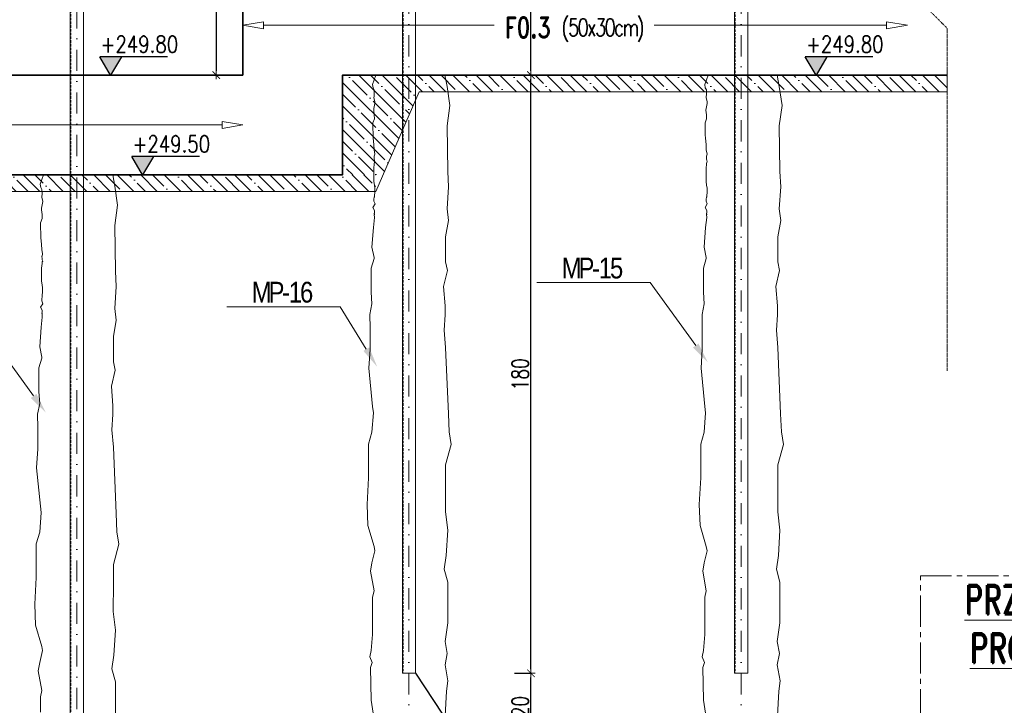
# Model space of a CAD drawing. Header units: millimetres. Extents: x -8 to 14965326, y -810 to 11054951.
# Tile 62 of 72: x 7508329 to 7508625, y 5558090 to 5558297. Entities that reach past the tile are written whole.
import ezdxf
from ezdxf import colors
from ezdxf.entities.mleader import LeaderData, LeaderLine
from ezdxf.enums import TextEntityAlignment as Align
from ezdxf.math import Vec2, Vec3

# ---------------------------------------------------------------- set-up
doc = ezdxf.new("R2010")
doc.units = ezdxf.units.MM
doc.header["$LTSCALE"] = 0.5
doc.header["$MEASUREMENT"] = 0
for name, pattern in [('CENTER2', [1.125, 0.75, -0.125, 0.125, -0.125]), ('HIDDEN', [9.525, 6.35, -3.175]), ('KRESKAKROPKA', [25.4, 12.7, -6.35, 0, -6.35]), ('KRESKOWA', [0.75, 0.5, -0.25])]:
    doc.linetypes.add(name, pattern=pattern)
doc.layers.get('0').update_dxf_attribs({"linetype": 'CONTINUOUS', "lineweight": 13})
doc.layers.get('Defpoints').update_dxf_attribs({"linetype": 'CONTINUOUS'})
for name, color, linetype, lineweight in [('A_05-widok proj', 250, 'CONTINUOUS', 18), ('K_Belki - widok', 3, 'CONTINUOUS', 15), ('K_Fundamenty - przekrój', 40, 'CONTINUOUS', 35), ('K_Kreskowanie', 253, 'CONTINUOUS', 5), ('K_Opis', 7, 'CONTINUOUS', 9), ('K_Osie - przerywana', 8, 'KRESKAKROPKA', 9), ('K_Schody - widok', 60, 'CONTINUOUS', 15), ('tkd_obszary_wykazu', 14, 'CENTER2', 9), ('tkd_otwory', 1, 'CONTINUOUS', 9), ('tkd_otwory_obrys', 1, 'CONTINUOUS', 20), ('tkd_stal_przerywane', 5, 'KRESKOWA', 5), ('tkd_stal_widok', 51, 'CONTINUOUS', 15), ('tkd_urwania', 252, 'KRESKOWA', 9), ('tkd_wym', 1, 'CONTINUOUS', 5)]:
    doc.layers.add(name, color=color, linetype=linetype, lineweight=lineweight)
for name, color, linetype in [('tkd_koty', 1, 'CONTINUOUS'), ('tkd_stal_opis', 33, 'CONTINUOUS'), ('tkd_tekad_konfig', 111, 'CONTINUOUS')]:
    doc.layers.add(name, color=color, linetype=linetype)
doc.styles.add('___K_OPIS_ROMAND', font='romand.shx', dxfattribs={"width": 0.75})
doc.styles.add('_ARKONA_TABELKA', font='ARIALN.TTF')
doc.styles.add('NEW', font='swiss.ttf', dxfattribs={"height": 0.3})
doc.styles.add('TKD_1TXT', font='simplex.shx', dxfattribs={"width": 0.75, "height": 0.25})
doc.styles.add('TKD_2TXT', font='romand.shx', dxfattribs={"width": 0.75, "height": 0.25})
doc.styles.add('tkd_txt0', font='simplex.shx', dxfattribs={"width": 0.75})
doc.styles.add('TXT25', font='simplex.shx', dxfattribs={"width": 0.8})
doc.dimstyles.new('K - Opis elementów', dxfattribs={"dimtxt": 12.5, "dimasz": 10, "dimexe": 10, "dimexo": 50, "dimgap": 2, "dimtad": 0, "dimdec": 1, "dimrnd": 0.05, "dimzin": 9, "dimdsep": 46, "dimtxsty": '___K_OPIS_ROMAND', "dimblk1": 'CLOSEDBLANK', "dimblk2": 'CLOSEDBLANK', "dimsah": 1, "dimcen": 0, "dimdle": 10, "dimse1": 1, "dimse2": 1, "dimclrd": 1, "dimclre": 256, "dimclrt": 50, "dimazin": 2, "dimtm": 1e-09, "dimtfac": 1, "dimtdec": 1, "dimtmove": 1, "dimatfit": 3, "dimfxl": 1, "dimtolj": 1, "dimtzin": 0, "dimlwd": -1, "dimarcsym": 0})
doc.dimstyles.new('tkd_1-25cm[cm]', dxfattribs={"dimtxt": 5, "dimasz": 1.25, "dimexe": 0, "dimexo": 5, "dimgap": 0.75, "dimtad": 1, "dimdec": 1, "dimrnd": 0.5, "dimdsep": 46, "dimtxsty": 'tkd_txt0', "dimblk": 'tkd_dim_arrow', "dimcen": 0, "dimclrd": 1, "dimclrt": 7, "dimadec": 0, "dimazin": 0, "dimtfac": 1.666667, "dimtdec": 1, "dimtix": 1, "dimtmove": 1, "dimatfit": 3, "dimldrblk": 'K2', "dimfxl": 5, "dimfxlon": 1, "dimtvp": 0.02, "dimtolj": 1, "dimtzin": 0, "dimarcsym": 0})

# ---------------------------------------------------------------- blocks, each defined once
blk = doc.blocks.new('C')
at = {"layer": 'tkd_stal_przerywane', "linetype": 'KRESKOWA', "ltscale": 3}
blk.add_lwpolyline([(-1.8, -20), (-1.8, -315)], dxfattribs=at)
at = {"layer": 'tkd_stal_widok'}
blk.add_lwpolyline([(2, -20), (2, -315), (-2, -315), (-2, -20)], close=True, dxfattribs=at)
blk = doc.blocks.new('tkd_dim_arrow')
for p, q in [((-1, 0), (1, 0)), ((0, -1), (0, 1))]:
    blk.add_line(p, q)
at = {"const_width": 0.2}
blk.add_lwpolyline([(-0.9, -0.9), (0.9, 0.9)], dxfattribs=at)
blk = doc.blocks.new('*D491')
at = {"layer": 'Defpoints', "color": 0, "transparency": 16777216}
for p in [(7508396.27, 5558279.9), (7508231.27, 5558239.9), (7508396.27, 5558007.28)]:
    blk.add_point(p, dxfattribs=at)
at = {"layer": 'tkd_wym', "color": 0, "lineweight": -2, "transparency": 16777216}
for p, q in [((7508231.27, 5558012.28), (7508231.27, 5558007.28)), ((7508396.27, 5558012.28), (7508396.27, 5558007.28))]:
    blk.add_line(p, q, dxfattribs=at)
at = {"layer": 'tkd_wym', "color": 1, "lineweight": -2, "transparency": 16777216}
blk.add_line((7508232.52, 5558007.28), (7508395.02, 5558007.28), dxfattribs=at)
at = {"layer": 'tkd_wym', "color": 1, "lineweight": -2, "transparency": 16777216, "xscale": 1.25, "yscale": 1.25, "zscale": 1.25, "rotation": 180}
blk.add_blockref('tkd_dim_arrow', (7508231.27, 5558007.28), dxfattribs=at)
at = {"layer": 'tkd_wym', "color": 1, "lineweight": -2, "transparency": 16777216, "xscale": 1.25, "yscale": 1.25, "zscale": 1.25}
blk.add_blockref('tkd_dim_arrow', (7508396.27, 5558007.28), dxfattribs=at)
at = {"layer": 'tkd_wym', "color": 7, "transparency": 16777216, "insert": (7508313.77, 5558010.53), "char_height": 5, "attachment_point": 5, "style": 'tkd_txt0'}
blk.add_mtext('\\A1;165', dxfattribs=at)
blk = doc.blocks.new('tkd_opis_słupa')
at = {"color": 2, "style": 'TKD_2TXT', "width": 0.75}
blk.add_attdef('NAZWA', text='', height=0.3, dxfattribs=at).set_placement((0.0122, 0.0982), align=Align.CENTER)
at = {"color": 7, "style": 'TKD_1TXT', "width": 0.75, "flags": 1}
for tag in ['ZBROJENIE', 'UWAGI1', 'UWAGI2', 'BETON', 'RZEDNE']:
    blk.add_attdef(tag, text='', height=0.25, dxfattribs=at).set_placement((0.0122, -0.3452), align=Align.CENTER)
at = {"color": 7, "style": 'TKD_1TXT', "width": 0.75}
blk.add_attdef('50X50', text='', height=0.25, dxfattribs=at).set_placement((0.0122, -0.3452), align=Align.CENTER)
blk = doc.blocks.new('K2')
at = {"layer": 'K_Kreskowanie'}
h = blk.add_hatch(color=256, dxfattribs=at)
h.paths.add_polyline_path([(-290, 548), (-20, 548), (-20, 312.04), (-20, 312.04), (-20, 312.04), (-20, 20), (-290, 20), (-290, 40), (-310, 40), (-310, 20), (-310, 0), (0, 0), (0, 568), (-310, 568), (-529, 568), (-529, 463), (-493, 463), (-493, 350.5), (-493, 350.5), (-513, 350.5), (-513, 350.5), (-529, 350.5), (-529, 330.5), (-493, 330.5), (-493, 218), (-493, 218), (-513, 218), (-529, 218), (-529, 198), (-493, 198), (-493, 198), (-475, 198), (-466.7, 198), (-466.7, 218), (-475, 218), (-475, 218), (-475, 463), (-310, 463), (-310, 218), (-348.7, 218), (-348.7, 198), (-310, 198), (-310, 154), (-290, 154)])
h.paths.add_polyline_path([(-509, 548), (-509, 483), (-310, 483), (-310, 548)], flags=16)
for points in [[(-513, 350.5), (-497, 354.5), (-493, 463), (-493, 350.5)], [(-475, 463), (-343, 430), (-310, 218), (-310, 463)], [(-513, 218), (-497, 222), (-493, 330.5), (-493, 218)]]:
    blk.add_hatch(color=256, dxfattribs=at).paths.add_polyline_path(points)
at = {"layer": 'K_Belki - widok'}
for p, q in [((-529, 350.5), (-529, 463)), ((-513, 350.5), (-513, 463)), ((-529, 218), (-529, 330.5)), ((-513, 218), (-513, 330.5)), ((-348.7, 198), (-466.7, 198))]:
    blk.add_line(p, q, dxfattribs=at)
for points in [[(-310, 154.04), (-310, 40.04)], [(-290, 40.04), (-290, 154.04)]]:
    blk.add_lwpolyline(points, dxfattribs=at)
at = {"layer": 'K_Opis', "linetype": 'Continuous'}
for points in [[(-529, 330.5), (-493, 330.5), (-493, 218), (-529, 218), (-529, 198), (-493, 198), (-493, 198), (-475, 198), (-475, 198), (-475, 198), (-475, 198), (-466.7, 198), (-466.7, 218), (-475, 218), (-475, 463), (-310, 463), (-310, 218), (-348.7, 218), (-348.7, 198), (-310, 198), (-310, 154), (-290, 154), (-290, 548), (-20, 548), (-20, 20), (-290, 20), (-290, 40), (-310, 40), (-310, 20), (-310, 20), (-310, 0), (0, 0), (0, 568), (-310, 568), (-529, 568), (-529, 463), (-493, 463), (-493, 350.5), (-529, 350.5), (-529, 330.5)], [(-310, 483), (-310, 548), (-509, 548), (-509, 483), (-310, 483)]]:
    blk.add_lwpolyline(points, dxfattribs=at)
at = {"layer": 'K_Opis', "linetype": 'HIDDEN'}
for points in [[(-529, 330.5), (-493, 330.5), (-493, 218), (-529, 218), (-529, 198), (-493, 198), (-493, 198), (-475, 198), (-475, 198), (-475, 198), (-475, 198), (-466.7, 198), (-466.7, 218), (-475, 218), (-475, 463), (-310, 463), (-310, 218), (-348.7, 218), (-348.7, 198), (-310, 198), (-310, 154), (-290, 154), (-290, 548), (-20, 548), (-20, 20), (-290, 20), (-290, 40), (-310, 40), (-310, 20), (-310, 20), (-310, 0), (0, 0), (0, 568), (-310, 568), (-529, 568), (-529, 463), (-493, 463), (-493, 350.5), (-529, 350.5), (-529, 330.5)], [(-310, 483), (-310, 548), (-509, 548), (-509, 483), (-310, 483)]]:
    blk.add_lwpolyline(points, dxfattribs=at)
at = {"layer": 'K_Schody - widok'}
for p, q in [((-20, 396.04), (-290, 396.04)), ((-224, 172.04), (-224, 396.04)), ((-163, 172.04), (-163, 396.04)), ((-147, 396.04), (-147, 257.33)), ((-85, 284.04), (-85, 396.04)), ((-85, 396.04), (-69.66, 373.49)), ((-158, 172.04), (-158, 391.04)), ((-152, 391.04), (-158, 391.04)), ((-152, 391.04), (-152, 200.04)), ((-290, 368.04), (-163, 368.04)), ((-20, 368.04), (-147, 368.04)), ((-290, 340.04), (-163, 340.04)), ((-20, 340.04), (-147, 340.04)), ((-290, 312.04), (-163, 312.04)), ((-20, 312.04), (-152, 255.18)), ((-20, 312.04), (-147, 312.04)), ((-20, 306.6), (-152, 249.74)), ((-290, 284.04), (-163, 284.04)), ((-85, 284.04), (-147, 284.04)), ((-20, 284.04), (-72.36, 284.04)), ((-85, 278.6), (-85, 200.04)), ((-85, 278.6), (-69.66, 256.04)), ((-85, 278.6), (-85, 200.04)), ((-85, 278.6), (-69.66, 256.04)), ((-290, 256.04), (-163, 256.04)), ((-20, 256.04), (-137.36, 256.04)), ((-147, 251.89), (-147, 200.04)), ((-290, 228.04), (-163, 228.04)), ((-20, 228.04), (-147, 228.04)), ((-290, 200.04), (-163, 200.04)), ((-20, 200.04), (-147, 200.04)), ((-239.34, 194.6), (-224, 172.04)), ((-239.34, 194.6), (-224, 172.04)), ((-158, 172.04), (-290, 172.04))]:
    blk.add_line(p, q, dxfattribs=at)
blk.add_lwpolyline([(-152, 249.74), (-152, 200.04), (-147, 200.04)], dxfattribs=at)
at = {"layer": 'tkd_otwory'}
for points in [[(-513, 350.5), (-497, 354.5), (-493, 463), (-493, 350.5)], [(-475, 463), (-343, 430), (-310, 218), (-310, 463)], [(-513, 218), (-497, 222), (-493, 330.5), (-493, 218)]]:
    blk.add_lwpolyline(points, close=True, dxfattribs=at)
at = {"layer": 'tkd_otwory_obrys'}
for points in [[(-513, 350.5), (-513, 463), (-493, 463), (-493, 350.5)], [(-475, 463), (-310, 463), (-310, 218), (-475, 218)], [(-513, 218), (-493, 218), (-493, 330.5), (-513, 330.5)]]:
    blk.add_lwpolyline(points, close=True, dxfattribs=at)
at = {"layer": 'K_Opis'}
ref = blk.add_blockref('tkd_opis_słupa', (-157.16, 84.45), dxfattribs=dict(at, xscale=-100, yscale=100, zscale=100, rotation=180))
ref.add_attrib('NAZWA', 'K2', dxfattribs={"layer": '0', "color": 2, "height": 30, "style": 'TKD_2TXT', "width": 0.75}).set_placement((-155.94, 44.63), align=Align.CENTER)
ref.add_attrib('50X50', 'kl. schodowa', dxfattribs={"layer": '0', "color": 7, "height": 25, "style": 'TKD_1TXT', "width": 0.75}).set_placement((-155.94, 93.97), align=Align.CENTER)
at = {"layer": 'K_Schody - widok', "style": 'NEW', "width": 0.7}
for s, p in [('8X17.0', (-229.08, 262.62, 0)), ('28', (-202.9, 279.37, 0)), ('8X17.0', (-90.08, 205.23, 0)), ('28', (-63.9, 221.98, 0))]:
    blk.add_text(s, height=16.822, rotation=90, dxfattribs=at).set_placement(p)
blk = doc.blocks.new('*D492')
at = {"layer": 'Defpoints', "color": 0, "transparency": 16777216}
for p in [(7508396.27, 5558279.9), (7508436.27, 5558249.9), (7508436.27, 5558007.28)]:
    blk.add_point(p, dxfattribs=at)
at = {"layer": 'tkd_wym', "color": 0, "lineweight": -2, "transparency": 16777216}
for p, q in [((7508396.27, 5558012.28), (7508396.27, 5558007.28)), ((7508436.27, 5558012.28), (7508436.27, 5558007.28))]:
    blk.add_line(p, q, dxfattribs=at)
at = {"layer": 'tkd_wym', "color": 1, "lineweight": -2, "transparency": 16777216}
blk.add_line((7508397.52, 5558007.28), (7508435.02, 5558007.28), dxfattribs=at)
at = {"layer": 'tkd_wym', "color": 1, "lineweight": -2, "transparency": 16777216, "xscale": 1.25, "yscale": 1.25, "zscale": 1.25, "rotation": 180}
blk.add_blockref('tkd_dim_arrow', (7508396.27, 5558007.28), dxfattribs=at)
at = {"layer": 'tkd_wym', "color": 1, "lineweight": -2, "transparency": 16777216, "xscale": 1.25, "yscale": 1.25, "zscale": 1.25}
blk.add_blockref('tkd_dim_arrow', (7508436.27, 5558007.28), dxfattribs=at)
at = {"layer": 'tkd_wym', "color": 7, "transparency": 16777216, "insert": (7508416.27, 5558010.53), "char_height": 5, "attachment_point": 5, "style": 'tkd_txt0'}
blk.add_mtext('\\A1;40', dxfattribs=at)
blk = doc.blocks.new('*D493')
at = {"layer": 'Defpoints', "color": 0, "transparency": 16777216}
for p in [(7508596.27, 5558309.9), (7508436.27, 5558249.9), (7508596.27, 5558007.28)]:
    blk.add_point(p, dxfattribs=at)
at = {"layer": 'tkd_wym', "color": 0, "lineweight": -2, "transparency": 16777216}
for p, q in [((7508436.27, 5558012.28), (7508436.27, 5558007.28)), ((7508596.27, 5558012.28), (7508596.27, 5558007.28))]:
    blk.add_line(p, q, dxfattribs=at)
at = {"layer": 'tkd_wym', "color": 1, "lineweight": -2, "transparency": 16777216}
blk.add_line((7508437.52, 5558007.28), (7508595.02, 5558007.28), dxfattribs=at)
at = {"layer": 'tkd_wym', "color": 1, "lineweight": -2, "transparency": 16777216, "xscale": 1.25, "yscale": 1.25, "zscale": 1.25, "rotation": 180}
blk.add_blockref('tkd_dim_arrow', (7508436.27, 5558007.28), dxfattribs=at)
at = {"layer": 'tkd_wym', "color": 1, "lineweight": -2, "transparency": 16777216, "xscale": 1.25, "yscale": 1.25, "zscale": 1.25}
blk.add_blockref('tkd_dim_arrow', (7508596.27, 5558007.28), dxfattribs=at)
at = {"layer": 'tkd_wym', "color": 7, "transparency": 16777216, "insert": (7508516.27, 5558010.53), "char_height": 5, "attachment_point": 5, "style": 'tkd_txt0'}
blk.add_mtext('\\A1;160', dxfattribs=at)
blk = doc.blocks.new('*D503')
at = {"layer": 'Defpoints', "color": 0, "transparency": 16777216}
for p in [(7508448.27, 5558099.9), (7508482.99, 5558099.9), (7508456.27, 5558079.9)]:
    blk.add_point(p, dxfattribs=at)
at = {"layer": 'tkd_wym', "color": 0, "lineweight": -2, "transparency": 16777216}
for p, q in [((7508477.99, 5558099.9), (7508482.99, 5558099.9)), ((7508477.99, 5558079.9), (7508482.99, 5558079.9))]:
    blk.add_line(p, q, dxfattribs=at)
at = {"layer": 'tkd_wym', "color": 1, "lineweight": -2, "transparency": 16777216}
blk.add_line((7508482.99, 5558081.15), (7508482.99, 5558098.65), dxfattribs=at)
at = {"layer": 'tkd_wym', "color": 1, "lineweight": -2, "transparency": 16777216, "xscale": 1.25, "yscale": 1.25, "zscale": 1.25}
for p, rotation in [((7508482.99, 5558099.9), 90), ((7508482.99, 5558079.9), 270)]:
    blk.add_blockref('tkd_dim_arrow', p, dxfattribs=dict(at, rotation=rotation))
at = {"layer": 'tkd_wym', "color": 7, "transparency": 16777216, "insert": (7508479.74, 5558089.9), "char_height": 5, "attachment_point": 5, "rotation": 90, "style": 'tkd_txt0'}
blk.add_mtext('\\A1;20', dxfattribs=at)
blk = doc.blocks.new('*D504')
at = {"layer": 'Defpoints', "color": 0, "transparency": 16777216}
for p in [(7508456.27, 5558279.9), (7508482.99, 5558279.9), (7508448.27, 5558099.9)]:
    blk.add_point(p, dxfattribs=at)
at = {"layer": 'tkd_wym', "color": 0, "lineweight": -2, "transparency": 16777216}
for p, q in [((7508477.99, 5558279.9), (7508482.99, 5558279.9)), ((7508477.99, 5558099.9), (7508482.99, 5558099.9))]:
    blk.add_line(p, q, dxfattribs=at)
at = {"layer": 'tkd_wym', "color": 1, "lineweight": -2, "transparency": 16777216}
blk.add_line((7508482.99, 5558101.15), (7508482.99, 5558278.65), dxfattribs=at)
at = {"layer": 'tkd_wym', "color": 1, "lineweight": -2, "transparency": 16777216, "xscale": 1.25, "yscale": 1.25, "zscale": 1.25}
for p, rotation in [((7508482.99, 5558279.9), 90), ((7508482.99, 5558099.9), 270)]:
    blk.add_blockref('tkd_dim_arrow', p, dxfattribs=dict(at, rotation=rotation))
at = {"layer": 'tkd_wym', "color": 7, "transparency": 16777216, "insert": (7508479.74, 5558189.9), "char_height": 5, "attachment_point": 5, "rotation": 90, "style": 'tkd_txt0'}
blk.add_mtext('\\A1;180', dxfattribs=at)
blk = doc.blocks.new('*D505')
at = {"layer": 'Defpoints', "color": 0, "transparency": 16777216}
for p in [(7508448.27, 5558309.9), (7508482.99, 5558309.9), (7508456.27, 5558279.9)]:
    blk.add_point(p, dxfattribs=at)
at = {"layer": 'tkd_wym', "color": 0, "lineweight": -2, "transparency": 16777216}
for p, q in [((7508477.99, 5558309.9), (7508482.99, 5558309.9)), ((7508477.99, 5558279.9), (7508482.99, 5558279.9))]:
    blk.add_line(p, q, dxfattribs=at)
at = {"layer": 'tkd_wym', "color": 1, "lineweight": -2, "transparency": 16777216}
blk.add_line((7508482.99, 5558281.15), (7508482.99, 5558308.65), dxfattribs=at)
at = {"layer": 'tkd_wym', "color": 1, "lineweight": -2, "transparency": 16777216, "xscale": 1.25, "yscale": 1.25, "zscale": 1.25}
for p, rotation in [((7508482.99, 5558309.9), 90), ((7508482.99, 5558279.9), 270)]:
    blk.add_blockref('tkd_dim_arrow', p, dxfattribs=dict(at, rotation=rotation))
at = {"layer": 'tkd_wym', "color": 7, "transparency": 16777216, "insert": (7508479.74, 5558302.75), "char_height": 5, "attachment_point": 5, "rotation": 90, "style": 'tkd_txt0'}
blk.add_mtext('\\A1;30', dxfattribs=at)
blk = doc.blocks.new('tkd_kota1')
at = {"layer": 'K_Kreskowanie'}
blk.add_hatch(color=256, dxfattribs=at).paths.add_polyline_path([(0, 0), (0.13, 0.221), (-0.13, 0.221)])
for p, q in [((0.684, 0.221), (-0.13, 0.221)), ((0, 0), (-0.13, 0.221)), ((0.13, 0.221), (0, 0))]:
    blk.add_line(p, q)
at = {"color": 7, "style": 'TXT25', "width": 0.8}
blk.add_attdef('%%P10.00', text='', height=0.2, dxfattribs=at).set_placement((0.346, 0.372), align=Align.MIDDLE_CENTER)
blk = doc.blocks.new('*D512')
at = {"layer": 'Defpoints', "color": 0, "transparency": 16777216}
for p in [(7508396.27, 5558399.9), (7508388.27, 5558279.9), (7508396.27, 5558279.9)]:
    blk.add_point(p, dxfattribs=at)
at = {"layer": 'tkd_wym', "color": 0, "lineweight": -2, "transparency": 16777216}
for p, q in [((7508391.27, 5558399.9), (7508388.27, 5558399.9)), ((7508391.27, 5558279.9), (7508388.27, 5558279.9))]:
    blk.add_line(p, q, dxfattribs=at)
at = {"layer": 'tkd_wym', "color": 1, "lineweight": -2, "transparency": 16777216}
blk.add_line((7508388.27, 5558398.65), (7508388.27, 5558281.15), dxfattribs=at)
at = {"layer": 'tkd_wym', "color": 1, "lineweight": -2, "transparency": 16777216, "xscale": 1.25, "yscale": 1.25, "zscale": 1.25}
for p, rotation in [((7508388.27, 5558399.9), 90), ((7508388.27, 5558279.9), 270)]:
    blk.add_blockref('tkd_dim_arrow', p, dxfattribs=dict(at, rotation=rotation))
at = {"layer": 'tkd_wym', "color": 7, "transparency": 16777216, "insert": (7508385.02, 5558339.9), "char_height": 5, "attachment_point": 5, "rotation": 90, "style": 'tkd_txt0'}
blk.add_mtext('\\A1;120', dxfattribs=at)
blk = doc.blocks.new('_ClosedBlank')
at = {"color": 0, "linetype": 'ByBlock', "lineweight": -2}
for p, q in [((-1, 0.167), (0, 0)), ((-1, 0.167), (-1, -0.167)), ((0, 0), (-1, -0.167))]:
    blk.add_line(p, q, dxfattribs=at)
blk = doc.blocks.new('*D570')
at = {"layer": 'Defpoints', "color": 0, "transparency": 16777216}
for p in [(7508396.27, 5558309.9), (7508596.27, 5558309.9), (7508396.27, 5558294.9)]:
    blk.add_point(p, dxfattribs=at)
at = {"layer": 'K_Opis', "color": 1, "transparency": 16777216}
for p, q in [((7508402.52, 5558294.9), (7508471.88, 5558294.9)), ((7508590.02, 5558294.9), (7508520.04, 5558294.9))]:
    blk.add_line(p, q, dxfattribs=at)
at = {"layer": 'K_Opis', "color": 1, "transparency": 16777216, "xscale": 6.25, "yscale": 6.25, "zscale": 6.25}
for p, rotation in [((7508396.27, 5558294.9), 179.9999999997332), ((7508596.27, 5558294.9), 359.9999999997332)]:
    blk.add_blockref('_ClosedBlank', p, dxfattribs=dict(at, rotation=rotation))
at = {"layer": 'K_Opis', "color": 2, "transparency": 16777216, "insert": (7508495.96, 5558293.39), "char_height": 6.25, "attachment_point": 5, "style": '___K_OPIS_ROMAND'}
blk.add_mtext('\\A1;F0.3 {\\Fsimplex|c238;\\H0.83333x;\\T0.8;\\C242;(50x30cm)}', dxfattribs=at)
blk = doc.blocks.new('*D571')
at = {"layer": 'Defpoints', "color": 0, "transparency": 16777216}
for p in [(7508196.27, 5558279.9), (7508396.27, 5558279.9), (7508196.27, 5558264.9)]:
    blk.add_point(p, dxfattribs=at)
at = {"layer": 'K_Opis', "color": 1, "transparency": 16777216}
for p, q in [((7508202.52, 5558264.9), (7508271.88, 5558264.9)), ((7508390.02, 5558264.9), (7508320.04, 5558264.9))]:
    blk.add_line(p, q, dxfattribs=at)
at = {"layer": 'K_Opis', "color": 1, "transparency": 16777216, "xscale": 6.25, "yscale": 6.25, "zscale": 6.25}
for p, rotation in [((7508196.27, 5558264.9), 179.9999999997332), ((7508396.27, 5558264.9), 359.9999999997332)]:
    blk.add_blockref('_ClosedBlank', p, dxfattribs=dict(at, rotation=rotation))
at = {"layer": 'K_Opis', "color": 2, "transparency": 16777216, "insert": (7508295.96, 5558263.39), "char_height": 6.25, "attachment_point": 5, "style": '___K_OPIS_ROMAND'}
blk.add_mtext('\\A1;F0.3 {\\Fsimplex|c238;\\H0.83333x;\\T0.8;\\C242;(50x30cm)}', dxfattribs=at)

msp = doc.modelspace()

# ---------------------------------------------------------------- hatches: boundary and pattern name
at = {"layer": 'K_Kreskowanie'}
h = msp.add_hatch(dxfattribs=at)
h.set_pattern_fill('ANSI35', color=253, scale=20, angle=90)
h.paths.add_polyline_path([(7508608.2729, 5558279.9003), (7508426.2729, 5558279.9003), (7508426.2729, 5558249.9003), (7508438.4415, 5558249.8938), (7508449.3012, 5558274.9003), (7508608.2729, 5558274.9003)])
h = msp.add_hatch(dxfattribs=at)
h.set_pattern_fill('ANSI35', color=253, scale=20, angle=90)
h.set_pattern_definition([(135, (-200, -30), (-3.535533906, -3.535533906), []), (135, (-200, -26.4645), (-3.535533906, -3.535533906), [6.25, -1.25, 0, -1.25])])
h.paths.add_polyline_path([(7508436.2729, 5558249.9003), (7508226.2729, 5558249.9003), (7508226.2729, 5558234.9003), (7508231.2729, 5558234.9003), (7508234.4282, 5558244.9003), (7508436.2729, 5558244.9003)])

# ---------------------------------------------------------------- linework, layer by layer
at = {"layer": 'A_05-widok proj'}
for p in [(7508540.2122, 5558279.9003), (7508450.2122, 5558279.9003)]:
    msp.add_line(p, (7508433.5928, 5558279.9003), dxfattribs=at)
for points in [[(7508426.2729, 5558274.9003), (7508426.2729, 5558279.9003), (7508608.2729, 5558279.9003), (7508608.2729, 5558274.9003), (7508449.3012, 5558274.9003)], [(7508436.2729, 5558244.9003), (7508449.3012, 5558274.9003)], [(7508226.2729, 5558244.9003), (7508226.2729, 5558244.9003), (7508226.2729, 5558249.9003), (7508426.2729, 5558249.9003)], [(7508436.2729, 5558244.9003), (7508234.4282, 5558244.9003)]]:
    msp.add_lwpolyline(points, dxfattribs=at)
at = {"layer": 'K_Fundamenty - przekrój'}
for p, q in [((7508396.2729, 5558309.9003), (7508396.2729, 5558279.9003)), ((7508396.2729, 5558279.9003), (7508196.2729, 5558279.9003))]:
    msp.add_line(p, q, dxfattribs=at)
msp.add_lwpolyline([(7508608.2729, 5558279.9003), (7508426.2729, 5558279.9003), (7508426.2729, 5558249.9003), (7508226.2729, 5558249.9003), (7508226.2729, 5558239.9003), (7508185.2729, 5558239.9003)], dxfattribs=at)
at = {"layer": 'K_Opis'}
for points in [[(7508436.2729, 5558279.9003), (7508435.3112, 5558277.0811), (7508435.4511, 5558276.1024), (7508435.7908, 5558275.4632), (7508435.8307, 5558274.0052), (7508435.7508, 5558273.4859), (7508435.7308, 5558273.1463), (7508436.0305, 5558271.8481), (7508435.9706, 5558271.3288), (7508435.6909, 5558269.8707), (7508435.6509, 5558269.3913), (7508435.8307, 5558267.9932), (7508435.8507, 5558266.7948), (7508435.4111, 5558265.4965), (7508435.3911, 5558264.4379), (7508435.4511, 5558261.8014), (7508435.4911, 5558261.0824), (7508435.7108, 5558258.9452), (7508435.7508, 5558257.4672), (7508435.9695, 5558256.1549), (7508435.8296, 5558255.4758), (7508435.7896, 5558255.4359), (7508435.8296, 5558254.617), (7508435.8895, 5558254.3174), (7508436.0294, 5558253.9578), (7508435.9095, 5558253.6782), (7508435.8296, 5558253.2188), (7508435.7097, 5558251.8207), (7508435.6697, 5558250.5224), (7508435.6897, 5558247.8859), (7508435.8495, 5558246.8074), (7508435.9695, 5558245.9285), (7508435.9695, 5558244.9698), (7508435.9095, 5558243.292), (7508435.8296, 5558243.1722), (7508435.7297, 5558242.613), (7508435.7297, 5558241.9907), (7508436.0594, 5558241.1303), (7508435.3989, 5558240.0899), (7508435.9193, 5558239.1294), (7508435.9193, 5558238.5692), (7508435.7928, 5558238.2617), (7508435.8567, 5558238.1683), (7508435.9157, 5558238.0258), (7508435.901, 5558237.9325), (7508435.8322, 5558237.844), (7508435.8322, 5558237.6523), (7508435.8862, 5558237.3526), (7508435.896, 5558237.0331), (7508435.5499, 5558234.0619), (7508435.1276, 5558228.1513), (7508435.7611, 5558224.9849), (7508435.7611, 5558224.7738), (7508434.9164, 5558221.8185), (7508434.9164, 5558217.5966), (7508434.9164, 5558214.6413), (7508435.1276, 5558211.0527), (7508434.494, 5558207.8863), (7508434.539, 5558203.746), (7508434.539, 5558197.4091), (7508434.1661, 5558191.7645), (7508435.3387, 5558180.233), (7508435.5499, 5558178.3332), (7508435.1276, 5558172.4226), (7508434.0717, 5558168.834), (7508434.0717, 5558163.1344), (7508434.0717, 5558158.7015), (7508433.6494, 5558150.6799), (7508433.8606, 5558144.3471), (7508435.7611, 5558138.0143), (7508435.9722, 5558136.7477), (7508435.1276, 5558133.1591), (7508434.7053, 5558130.626), (7508435.7611, 5558124.7154), (7508435.3387, 5558122.8156), (7508435.3387, 5558118.1715), (7508435.3387, 5558111.6276), (7508434.9342, 5558106.7211), (7508434.5065, 5558104.9041), (7508435.2015, 5558103.194), (7508434.7254, 5558101.6225), (7508434.9274, 5558091.804), (7508435.5209, 5558087.8893)], [(7508457.1721, 5558087.109), (7508457.5998, 5558094.516), (7508457.9686, 5558097.5929), (7508457.124, 5558102.4481), (7508457.7561, 5558105.8683), (7508457.1226, 5558109.4569), (7508457.9244, 5558115.1081), (7508457.9244, 5558120.3854), (7508457.9244, 5558122.9185), (7508457.9244, 5558127.3515), (7508456.8542, 5558131.2631), (7508457.4422, 5558135.3781), (7508457.9215, 5558142.9312), (7508457.2398, 5558148.4681), (7508457.2909, 5558156.9046), (7508457.2909, 5558162.6041), (7508458.9802, 5558168.7258), (7508458.3467, 5558172.5255), (7508458.1356, 5558178.0139), (7508457.2934, 5558197.9223), (7508456.8533, 5558203.1316), (7508457.1437, 5558207.7764), (7508457.1856, 5558210.4377), (7508456.7081, 5558216.3195), (7508457.8286, 5558221.1374), (7508457.2934, 5558223.6757), (7508457.2934, 5558228.953), (7508457.2934, 5558231.2751), (7508458.138, 5558236.1302), (7508457.7157, 5558239.7188), (7508458.138, 5558246.2627), (7508457.9268, 5558250.9068), (7508457.7185, 5558264.6726), (7508458.5632, 5558270.7943), (7508457.7185, 5558276.4938), (7508457.1064, 5558279.9003)], [(7508536.2729, 5558279.9003), (7508535.3112, 5558277.0811), (7508535.4511, 5558276.1024), (7508535.7908, 5558275.4632), (7508535.8307, 5558274.0052), (7508535.7508, 5558273.4859), (7508535.7308, 5558273.1463), (7508536.0305, 5558271.8481), (7508535.9706, 5558271.3288), (7508535.6909, 5558269.8707), (7508535.6509, 5558269.3913), (7508535.8307, 5558267.9932), (7508535.8507, 5558266.7948), (7508535.4111, 5558265.4965), (7508535.3911, 5558264.4379), (7508535.4511, 5558261.8014), (7508535.4911, 5558261.0824), (7508535.7108, 5558258.9452), (7508535.7508, 5558257.4672), (7508535.9695, 5558256.1549), (7508535.8296, 5558255.4758), (7508535.7896, 5558255.4359), (7508535.8296, 5558254.617), (7508535.8895, 5558254.3174), (7508536.0294, 5558253.9578), (7508535.9095, 5558253.6782), (7508535.8296, 5558253.2188), (7508535.7097, 5558251.8207), (7508535.6697, 5558250.5224), (7508535.6897, 5558247.8859), (7508535.8495, 5558246.8074), (7508535.9695, 5558245.9285), (7508535.9695, 5558244.9698), (7508535.9095, 5558243.292), (7508535.8296, 5558243.1722), (7508535.7297, 5558242.613), (7508535.7297, 5558241.9907), (7508536.0594, 5558241.1303), (7508535.3989, 5558240.0899), (7508535.9193, 5558239.1294), (7508535.9193, 5558238.5692), (7508535.7928, 5558238.2617), (7508535.8567, 5558238.1683), (7508535.9157, 5558238.0258), (7508535.901, 5558237.9325), (7508535.8322, 5558237.844), (7508535.8322, 5558237.6523), (7508535.8862, 5558237.3526), (7508535.896, 5558237.0331), (7508535.5499, 5558234.0619), (7508535.1276, 5558228.1513), (7508535.7611, 5558224.9849), (7508535.7611, 5558224.7738), (7508534.9164, 5558221.8185), (7508534.9164, 5558217.5966), (7508534.9164, 5558214.6413), (7508535.1276, 5558211.0527), (7508534.494, 5558207.8863), (7508534.539, 5558203.746), (7508534.539, 5558197.4091), (7508534.1661, 5558191.7645), (7508535.3387, 5558180.233), (7508535.5499, 5558178.3332), (7508535.1276, 5558172.4226), (7508534.0717, 5558168.834), (7508534.0717, 5558163.1344), (7508534.0717, 5558158.7015), (7508533.6494, 5558150.6799), (7508533.8606, 5558144.3471), (7508535.7611, 5558138.0143), (7508535.9722, 5558136.7477), (7508535.1276, 5558133.1591), (7508534.7053, 5558130.626), (7508535.7611, 5558124.7154), (7508535.3387, 5558122.8156), (7508535.3387, 5558118.1715), (7508535.3387, 5558111.6276), (7508534.9342, 5558106.7211), (7508534.5065, 5558104.9041), (7508535.2015, 5558103.194), (7508534.7254, 5558101.6225), (7508534.9274, 5558091.804), (7508535.5209, 5558087.8893)], [(7508557.1721, 5558087.109), (7508557.5998, 5558094.516), (7508557.9686, 5558097.5929), (7508557.124, 5558102.4481), (7508557.7561, 5558105.8683), (7508557.1226, 5558109.4569), (7508557.9244, 5558115.1081), (7508557.9244, 5558120.3854), (7508557.9244, 5558122.9185), (7508557.9244, 5558127.3515), (7508556.8542, 5558131.2631), (7508557.4422, 5558135.3781), (7508557.9215, 5558142.9312), (7508557.2398, 5558148.4681), (7508557.2909, 5558156.9046), (7508557.2909, 5558162.6041), (7508558.9802, 5558168.7258), (7508558.3467, 5558172.5255), (7508558.1356, 5558178.0139), (7508557.2934, 5558197.9223), (7508556.8533, 5558203.1316), (7508557.1437, 5558207.7764), (7508557.1856, 5558210.4377), (7508556.7081, 5558216.3195), (7508557.8286, 5558221.1374), (7508557.2934, 5558223.6757), (7508557.2934, 5558228.953), (7508557.2934, 5558231.2751), (7508558.138, 5558236.1302), (7508557.7157, 5558239.7188), (7508558.138, 5558246.2627), (7508557.9268, 5558250.9068), (7508557.7185, 5558264.6726), (7508558.5632, 5558270.7943), (7508557.7185, 5558276.4938), (7508557.1064, 5558279.9003)], [(7508336.2729, 5558249.9003), (7508335.3112, 5558247.0811), (7508335.4511, 5558246.1024), (7508335.7908, 5558245.4632), (7508335.8307, 5558244.0052), (7508335.7508, 5558243.4859), (7508335.7308, 5558243.1463), (7508336.0305, 5558241.8481), (7508335.9706, 5558241.3288), (7508335.6909, 5558239.8707), (7508335.6509, 5558239.3913), (7508335.8307, 5558237.9932), (7508335.8507, 5558236.7948), (7508335.4111, 5558235.4965), (7508335.3911, 5558234.4379), (7508335.4511, 5558231.8014), (7508335.4911, 5558231.0824), (7508335.7108, 5558228.9452), (7508335.7508, 5558227.4672), (7508335.9695, 5558226.1549), (7508335.8296, 5558225.4758), (7508335.7896, 5558225.4359), (7508335.8296, 5558224.617), (7508335.8895, 5558224.3174), (7508336.0294, 5558223.9578), (7508335.9095, 5558223.6782), (7508335.8296, 5558223.2188), (7508335.7097, 5558221.8207), (7508335.6697, 5558220.5224), (7508335.6897, 5558217.8859), (7508335.8495, 5558216.8074), (7508335.9695, 5558215.9285), (7508335.9695, 5558214.9698), (7508335.9095, 5558213.292), (7508335.8296, 5558213.1722), (7508335.7297, 5558212.613), (7508335.7297, 5558211.9907), (7508336.0594, 5558211.1303), (7508335.3989, 5558210.0899), (7508335.9193, 5558209.1294), (7508335.9193, 5558208.5692), (7508335.7928, 5558208.2617), (7508335.8567, 5558208.1683), (7508335.9157, 5558208.0258), (7508335.901, 5558207.9325), (7508335.8322, 5558207.844), (7508335.8322, 5558207.6523), (7508335.8862, 5558207.3526), (7508335.896, 5558207.0331), (7508335.5499, 5558204.0619), (7508335.1276, 5558198.1513), (7508335.7611, 5558194.9849), (7508335.7611, 5558194.7738), (7508334.9164, 5558191.8185), (7508334.9164, 5558187.5966), (7508334.9164, 5558184.6413), (7508335.1276, 5558181.0527), (7508334.494, 5558177.8863), (7508334.539, 5558173.746), (7508334.539, 5558167.4091), (7508334.1661, 5558161.7645), (7508335.3387, 5558150.233), (7508335.5499, 5558148.3332), (7508335.1276, 5558142.4226), (7508334.0717, 5558138.834), (7508334.0717, 5558133.1344), (7508334.0717, 5558128.7015), (7508333.6494, 5558120.6799), (7508333.8606, 5558114.3471), (7508335.7611, 5558108.0143), (7508335.9722, 5558106.7477), (7508335.1276, 5558103.1591), (7508334.7053, 5558100.626), (7508335.7611, 5558094.7154), (7508335.3387, 5558092.8156), (7508335.3387, 5558088.1715)], [(7508357.9244, 5558085.1081), (7508357.9244, 5558090.3854), (7508357.9244, 5558092.9185), (7508357.9244, 5558097.3515), (7508356.8542, 5558101.2631), (7508357.4422, 5558105.3781), (7508357.9215, 5558112.9312), (7508357.2398, 5558118.4681), (7508357.2909, 5558126.9046), (7508357.2909, 5558132.6041), (7508358.9802, 5558138.7258), (7508358.3467, 5558142.5255), (7508358.1356, 5558148.0139), (7508357.2934, 5558167.9223), (7508356.8533, 5558173.1316), (7508357.1437, 5558177.7764), (7508357.1856, 5558180.4377), (7508356.7081, 5558186.3195), (7508357.8286, 5558191.1374), (7508357.2934, 5558193.6757), (7508357.2934, 5558198.953), (7508357.2934, 5558201.2751), (7508358.138, 5558206.1302), (7508357.7157, 5558209.7188), (7508358.138, 5558216.2627), (7508357.9268, 5558220.9068), (7508357.7185, 5558234.6726), (7508358.5632, 5558240.7943), (7508357.7185, 5558246.4938), (7508357.1064, 5558249.9003)]]:
    msp.add_lwpolyline(points, dxfattribs=at)
at = {"layer": 'K_Osie - przerywana'}
for p, q in [((7508446.2729, 5558419.9003), (7508446.2729, 5558069.9003)), ((7508546.2729, 5558419.9003), (7508546.2729, 5558069.9003)), ((7508346.2729, 5558389.9003), (7508346.2729, 5558039.9003))]:
    msp.add_line(p, q, dxfattribs=at)
at = {"layer": 'tkd_obszary_wykazu', "ltscale": 25}
msp.add_lwpolyline([(7508600.2173, 5558129.2158), (7508700.7893, 5558129.2158), (7508700.7893, 5558043.5865), (7508600.2173, 5558043.5865)], close=True, dxfattribs=at)
at = {"layer": 'tkd_stal_opis'}
msp.add_line((7508448.2729, 5558099.9003), (7508476.0444, 5558058.0162), dxfattribs=at)
at = {"layer": 'tkd_stal_przerywane', "linetype": 'KRESKOWA', "ltscale": 3}
msp.add_lwpolyline([(7508344.4729, 5558384.9003), (7508344.4729, 5558069.9003)], dxfattribs=at)
at = {"layer": 'tkd_stal_widok'}
msp.add_lwpolyline([(7508348.2729, 5558384.9003), (7508348.2729, 5558069.9003), (7508344.2729, 5558069.9003), (7508344.2729, 5558384.9003)], close=True, dxfattribs=at)
at = {"layer": 'tkd_urwania'}
msp.add_lwpolyline([(7508608.2729, 5558435.2296), (7508608.2729, 5558312.524), (7508617.5504, 5558303.2465), (7508598.9954, 5558303.2465), (7508608.2729, 5558293.969), (7508608.2729, 5558190.8842)], dxfattribs=at)

# ---------------------------------------------------------------- block references
at = {"layer": 'tkd_koty', "xscale": 25, "yscale": 25, "zscale": 50}
for p, values in [((7508356.4826, 5558279.9003), {'%%P10.00': '+249.80'}), ((7508568.7946, 5558279.9003), {'%%P10.00': '+249.80'}), ((7508366.1027, 5558249.9003), {'%%P10.00': '+249.50'})]:
    msp.add_blockref('tkd_kota1', p, dxfattribs=at).add_auto_attribs(values)
at = {"layer": 'tkd_tekad_konfig'}
for p in [(7508446.2729, 5558414.9003), (7508546.2729, 5558414.9003)]:
    msp.add_blockref('C', p, dxfattribs=at)

# ---------------------------------------------------------------- texts
at = {"layer": 'K_Opis', "insert": (7508652.0388, 5558114.7754), "char_height": 8.75, "attachment_point": 5, "style": '___K_OPIS_ROMAND'}
msp.add_mtext_dynamic_manual_height_columns('{\\L\\C2;PRZEKRÓJ PRZEZ PROFIL STALOWY }', width=96.73689, gutter_width=12.5, heights=[0], dxfattribs=at)

# ---------------------------------------------------------------- dimensions: what is measured, and where the dimension line sits
at = {"layer": 'K_Opis'}
for base, p1, p2, picture, middle in [((7508396.2729, 5558294.9003), (7508596.2729, 5558309.9003), (7508396.2729, 5558309.9003), '*D570', (7508495.9572, 5558293.3927)), ((7508196.2729, 5558264.9003), (7508396.2729, 5558279.9003), (7508196.2729, 5558279.9003), '*D571', (7508295.9572, 5558263.3927))]:
    dim = msp.add_linear_dim(base=base, p1=p1, p2=p2, angle=180, text='F0.3 {\\Fsimplex|c238;\\H0.83333x;\\T0.8;\\C242;(50x30cm)}', dimstyle='K - Opis elementów', override={"dimtxt": 6.25, "dimasz": 6.25, "dimclrt": 2}, dxfattribs=at)
    dim.commit()
    dim.dimension.update_dxf_attribs({"geometry": picture, "text_midpoint": middle, "dimtype": 161})
at = {"layer": 'tkd_wym'}
for base, p1, p2, picture, middle in [((7508388.2684, 5558279.9003), (7508396.2729, 5558399.9003), (7508396.2729, 5558279.9003), '*D512', (7508385.0184, 5558339.9003)), ((7508482.9884, 5558279.9003), (7508448.2729, 5558099.9003), (7508456.2729, 5558279.9003), '*D504', (7508479.7384, 5558189.9003)), ((7508482.9884, 5558099.9003), (7508456.2729, 5558079.9003), (7508448.2729, 5558099.9003), '*D503', (7508479.7384, 5558089.9003))]:
    dim = msp.add_linear_dim(base=base, p1=p1, p2=p2, angle=90, dimstyle='tkd_1-25cm[cm]', dxfattribs=at)
    dim.commit()
    dim.dimension.update_dxf_attribs({"geometry": picture, "text_midpoint": middle})
for base, p1, p2, picture, middle in [((7508596.2729, 5558007.2756), (7508436.2729, 5558249.9003), (7508596.2729, 5558309.9003), '*D493', (7508516.2729, 5558010.5256)), ((7508396.2729, 5558007.2756), (7508231.2729, 5558239.9003), (7508396.2729, 5558279.9003), '*D491', (7508313.7729, 5558010.5256)), ((7508436.2729, 5558007.2756), (7508396.2729, 5558279.9003), (7508436.2729, 5558249.9003), '*D492', (7508416.2729, 5558010.5256))]:
    dim = msp.add_linear_dim(base=base, p1=p1, p2=p2, dimstyle='tkd_1-25cm[cm]', dxfattribs=at)
    dim.commit()
    dim.dimension.update_dxf_attribs({"geometry": picture, "text_midpoint": middle})
dim = msp.add_linear_dim(base=(7508482.9884, 5558309.9003), p1=(7508456.2729, 5558279.9003), p2=(7508448.2729, 5558309.9003), angle=90, dimstyle='tkd_1-25cm[cm]', dxfattribs=at)
dim.commit()
dim.dimension.update_dxf_attribs({"geometry": '*D505', "text_midpoint": (7508482.9884, 5558302.7461), "dimtype": 160})

# ---------------------------------------------------------------- leaders
at = {"layer": 'K_Opis'}
ml = msp.add_multileader_mtext('Standard', dxfattribs=at)
ml.set_content('{\\T0.8;\\C1;MP-15}', color=7, style='_ARKONA_TABELKA')
ml.set_leader_properties(color=1, linetype='CONTINUOUS', lineweight=9)
ml.build(insert=Vec2(0, 0))
ml.multileader.update_dxf_attribs({"text_left_attachment_type": 6, "text_right_attachment_type": 6, "dogleg_length": 5, "arrow_head_size": 6.25})
ctx = ml.context
ctx.base_point, ctx.char_height, ctx.arrow_head_size, ctx.landing_gap_size, ctx.plane_origin = Vec3(7508492.644, 5558217.4756), 6.25, 6.25, 0, Vec3(7508508.4705, 5558179.6921)
ctx.left_attachment, ctx.right_attachment, ctx.text_align_type = 6, 6, 1
notes = []
notes.append((ctx, [(1, (1, 1, 0), (7508518.8677, 5558217.4756), (-1, 0), 9.1235, [(0, [(7508536.2379, 5558193.4671)], 0, [])])]))
ctx.mtext.insert, ctx.mtext.alignment, ctx.mtext.line_spacing_factor, ctx.mtext.flow_direction = Vec3(7508501.1961, 5558224.9756), 2, 0.864, 5
ml = msp.add_multileader_mtext('Standard', dxfattribs=at)
ml.set_content('{\\T0.8;\\C1;MP-16}', color=7, style='_ARKONA_TABELKA')
ml.set_leader_properties(color=1, linetype='CONTINUOUS', lineweight=9)
ml.build(insert=Vec2(0, 0))
ml.multileader.update_dxf_attribs({"text_left_attachment_type": 6, "text_right_attachment_type": 6, "dogleg_length": 5, "arrow_head_size": 6.25})
ctx = ml.context
ctx.base_point, ctx.char_height, ctx.arrow_head_size, ctx.landing_gap_size, ctx.plane_origin = Vec3(7508399.3777, 5558210.2104), 6.25, 6.25, 0, Vec3(7508408.9381, 5558178.3611)
ctx.left_attachment, ctx.right_attachment, ctx.text_align_type = 6, 6, 1
notes.append((ctx, [(1, (1, 1, 0), (7508425.5587, 5558210.2104), (-1, 0), 9.1235, [(0, [(7508436.7055, 5558192.1361)], 0, [])])]))
ctx.mtext.insert, ctx.mtext.alignment, ctx.mtext.line_spacing_factor, ctx.mtext.flow_direction = Vec3(7508407.9085, 5558217.7104), 2, 0.864, 5
ml = msp.add_multileader_mtext('Standard', dxfattribs=at)
ml.set_content('{\\T0.8;\\C1;MP-17}', color=7, style='_ARKONA_TABELKA')
ml.set_leader_properties(color=1, linetype='CONTINUOUS', lineweight=9)
ml.build(insert=Vec2(0, 0))
ml.multileader.update_dxf_attribs({"text_left_attachment_type": 6, "text_right_attachment_type": 6, "dogleg_length": 5, "arrow_head_size": 6.25})
ctx = ml.context
ctx.base_point, ctx.char_height, ctx.arrow_head_size, ctx.landing_gap_size, ctx.plane_origin = Vec3(7508293.4132, 5558202.3165), 6.25, 6.25, 0, Vec3(7508309.197, 5558164.5329)
ctx.left_attachment, ctx.right_attachment, ctx.text_align_type = 6, 6, 1
notes.append((ctx, [(1, (1, 1, 0), (7508319.5941, 5558202.3165), (-1, 0), 9.1235, [(0, [(7508336.9644, 5558178.3079)], 0, [])])]))
ctx.mtext.insert, ctx.mtext.alignment, ctx.mtext.line_spacing_factor, ctx.mtext.flow_direction = Vec3(7508301.9418, 5558209.8165), 2, 0.864, 5
for ctx, leaders in notes:
    for number, flags, end, landing, length, lines in leaders:
        leader = LeaderData()
        leader.index, (leader.has_last_leader_line, leader.has_dogleg_vector, leader.attachment_direction) = number, flags
        leader.last_leader_point, leader.dogleg_vector, leader.dogleg_length = Vec3(end), Vec3(landing), length
        for number, points, colour, breaks in lines:
            line = LeaderLine()
            line.index, line.vertices, line.color, line.breaks = number, Vec3.list(points), colors.encode_raw_color(colour), breaks
            leader.lines.append(line)
        ctx.leaders.append(leader)

doc.saveas('drawing.dxf')
